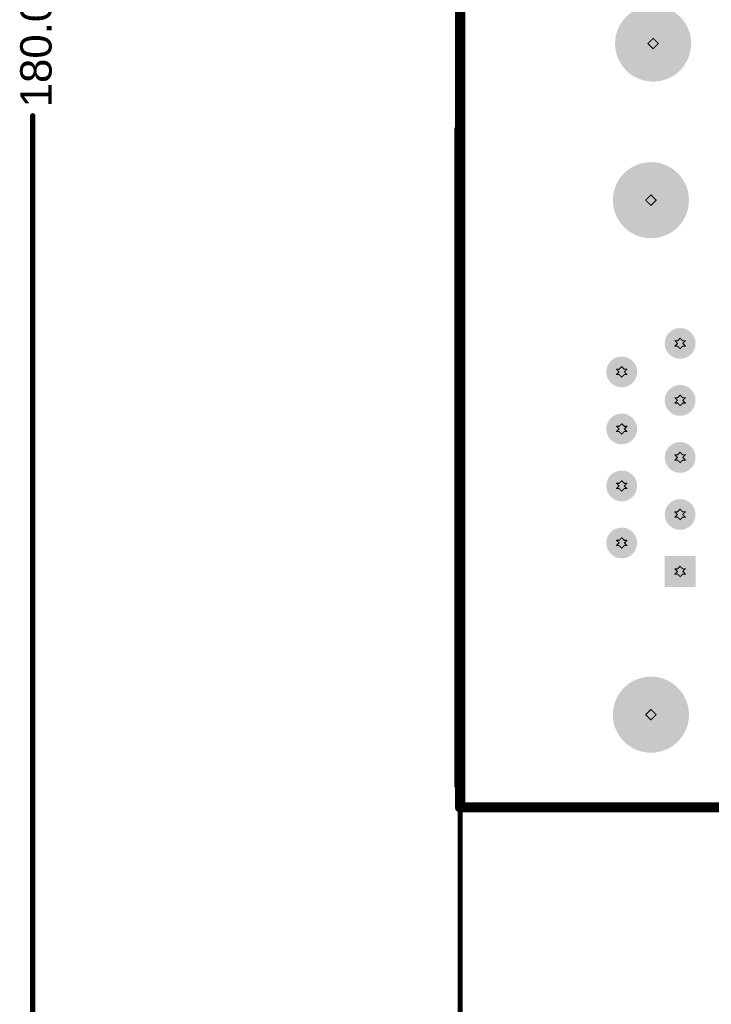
# Model space of a CAD drawing. Header units: inches. Extents: x -11.9 to 0, y -4.1 to 7.1.
# Tile 3 of 54: x -11.9 to -10.5, y 1.6 to 3.5. Entities that reach past the tile are written whole.
import ezdxf

# ---------------------------------------------------------------- set-up
doc = ezdxf.new("R2010")
doc.units = ezdxf.units.IN
doc.header["$MEASUREMENT"] = 0
for name, color, linetype in [('DrillDrawing', 1, 'Continuous'), ('Mechanical1', 6, 'Continuous'), ('Mechanical2', 216, 'Continuous'), ('MultiLayer', 9, 'Continuous'), ('PadHoleLayer', 156, 'Continuous')]:
    doc.layers.add(name, color=color, linetype=linetype)
doc.styles.add('Arial', font='txt', dxfattribs={"height": 0.2})

# ---------------------------------------------------------------- blocks, each defined once
blk = doc.blocks.new('W_____618009231121_438')
at = {"layer": 'MultiLayer'}
h = blk.add_hatch(color=9, dxfattribs=at)
edge = h.paths.add_edge_path()
edge.add_arc((-0.374, 0.4921), 0.0728, 0, 360)
blk.add_hatch(color=9, dxfattribs=at).paths.add_polyline_path([(-0.4594, 0.1886), (-0.4594, 0.2476), (-0.4004, 0.2476), (-0.4004, 0.1886)])
h = blk.add_hatch(color=9, dxfattribs=at)
edge = h.paths.add_edge_path()
edge.add_arc((-0.3181, 0.1636), 0.0295, 0, 360)
h = blk.add_hatch(color=9, dxfattribs=at)
edge = h.paths.add_edge_path()
edge.add_arc((-0.4299, 0.1091), 0.0295, 0, 360)
h = blk.add_hatch(color=9, dxfattribs=at)
edge = h.paths.add_edge_path()
edge.add_arc((-0.3181, 0.0545), 0.0295, 0, 360)
h = blk.add_hatch(color=9, dxfattribs=at)
edge = h.paths.add_edge_path()
edge.add_arc((-0.4299, 0), 0.0295, 0, 360)
h = blk.add_hatch(color=9, dxfattribs=at)
edge = h.paths.add_edge_path()
edge.add_arc((-0.3181, -0.0545), 0.0295, 0, 360)
h = blk.add_hatch(color=9, dxfattribs=at)
edge = h.paths.add_edge_path()
edge.add_arc((-0.4299, -0.1091), 0.0295, 0, 360)
h = blk.add_hatch(color=9, dxfattribs=at)
edge = h.paths.add_edge_path()
edge.add_arc((-0.3181, -0.1636), 0.0295, 0, 360)
h = blk.add_hatch(color=9, dxfattribs=at)
edge = h.paths.add_edge_path()
edge.add_arc((-0.4299, -0.2181), 0.0295, 0, 360)
h = blk.add_hatch(color=9, dxfattribs=at)
edge = h.paths.add_edge_path()
edge.add_arc((-0.374, -0.4921), 0.0728, 0, 360)
at = {"layer": 'PadHoleLayer'}
h = blk.add_hatch(color=156, dxfattribs=at)
edge = h.paths.add_edge_path()
edge.add_arc((-0.374, 0.4921), 0.063, 0, 360)
h = blk.add_hatch(color=156, dxfattribs=at)
edge = h.paths.add_edge_path()
edge.add_arc((-0.4299, 0.2181), 0.0197, 0, 360)
h = blk.add_hatch(color=156, dxfattribs=at)
edge = h.paths.add_edge_path()
edge.add_arc((-0.3181, 0.1636), 0.0197, 0, 360)
h = blk.add_hatch(color=156, dxfattribs=at)
edge = h.paths.add_edge_path()
edge.add_arc((-0.4299, 0.1091), 0.0197, 0, 360)
h = blk.add_hatch(color=156, dxfattribs=at)
edge = h.paths.add_edge_path()
edge.add_arc((-0.3181, 0.0545), 0.0197, 0, 360)
h = blk.add_hatch(color=156, dxfattribs=at)
edge = h.paths.add_edge_path()
edge.add_arc((-0.4299, 0), 0.0197, 0, 360)
h = blk.add_hatch(color=156, dxfattribs=at)
edge = h.paths.add_edge_path()
edge.add_arc((-0.3181, -0.0545), 0.0197, 0, 360)
h = blk.add_hatch(color=156, dxfattribs=at)
edge = h.paths.add_edge_path()
edge.add_arc((-0.4299, -0.1091), 0.0197, 0, 360)
h = blk.add_hatch(color=156, dxfattribs=at)
edge = h.paths.add_edge_path()
edge.add_arc((-0.3181, -0.1636), 0.0197, 0, 360)
h = blk.add_hatch(color=156, dxfattribs=at)
edge = h.paths.add_edge_path()
edge.add_arc((-0.4299, -0.2181), 0.0197, 0, 360)
h = blk.add_hatch(color=156, dxfattribs=at)
edge = h.paths.add_edge_path()
edge.add_arc((-0.374, -0.4921), 0.063, 0, 360)
at = {"layer": 'Mechanical1', "const_width": 0.00394}
blk.add_lwpolyline([(0, 0.6299), (0, -0.6299)], dxfattribs=at)
at = {"layer": 'Mechanical1', "const_width": 0.00197}
for points in [[(-0.001, 0.6299, 1), (0.001, 0.6299, 1)], [(-0.001, -0.6299, 1), (0.001, -0.6299, 1)]]:
    blk.add_lwpolyline(points, format="xyb", close=True, dxfattribs=at)
blk = doc.blocks.new('W_____618009231121_440')
at = {"layer": 'MultiLayer'}
h = blk.add_hatch(color=9, dxfattribs=at)
edge = h.paths.add_edge_path()
edge.add_arc((-0.374, 0.4921), 0.0728, 0, 360)
blk.add_hatch(color=9, dxfattribs=at).paths.add_polyline_path([(-0.4594, 0.1886), (-0.4594, 0.2476), (-0.4004, 0.2476), (-0.4004, 0.1886)])
h = blk.add_hatch(color=9, dxfattribs=at)
edge = h.paths.add_edge_path()
edge.add_arc((-0.3181, 0.1636), 0.0295, 0, 360)
h = blk.add_hatch(color=9, dxfattribs=at)
edge = h.paths.add_edge_path()
edge.add_arc((-0.4299, 0.1091), 0.0295, 0, 360)
h = blk.add_hatch(color=9, dxfattribs=at)
edge = h.paths.add_edge_path()
edge.add_arc((-0.3181, 0.0545), 0.0295, 0, 360)
h = blk.add_hatch(color=9, dxfattribs=at)
edge = h.paths.add_edge_path()
edge.add_arc((-0.4299, 0), 0.0295, 0, 360)
h = blk.add_hatch(color=9, dxfattribs=at)
edge = h.paths.add_edge_path()
edge.add_arc((-0.3181, -0.0545), 0.0295, 0, 360)
h = blk.add_hatch(color=9, dxfattribs=at)
edge = h.paths.add_edge_path()
edge.add_arc((-0.4299, -0.1091), 0.0295, 0, 360)
h = blk.add_hatch(color=9, dxfattribs=at)
edge = h.paths.add_edge_path()
edge.add_arc((-0.3181, -0.1636), 0.0295, 0, 360)
h = blk.add_hatch(color=9, dxfattribs=at)
edge = h.paths.add_edge_path()
edge.add_arc((-0.4299, -0.2181), 0.0295, 0, 360)
h = blk.add_hatch(color=9, dxfattribs=at)
edge = h.paths.add_edge_path()
edge.add_arc((-0.374, -0.4921), 0.0728, 0, 360)
at = {"layer": 'PadHoleLayer'}
h = blk.add_hatch(color=156, dxfattribs=at)
edge = h.paths.add_edge_path()
edge.add_arc((-0.374, 0.4921), 0.063, 0, 360)
h = blk.add_hatch(color=156, dxfattribs=at)
edge = h.paths.add_edge_path()
edge.add_arc((-0.4299, 0.2181), 0.0197, 0, 360)
h = blk.add_hatch(color=156, dxfattribs=at)
edge = h.paths.add_edge_path()
edge.add_arc((-0.3181, 0.1636), 0.0197, 0, 360)
h = blk.add_hatch(color=156, dxfattribs=at)
edge = h.paths.add_edge_path()
edge.add_arc((-0.4299, 0.1091), 0.0197, 0, 360)
h = blk.add_hatch(color=156, dxfattribs=at)
edge = h.paths.add_edge_path()
edge.add_arc((-0.3181, 0.0545), 0.0197, 0, 360)
h = blk.add_hatch(color=156, dxfattribs=at)
edge = h.paths.add_edge_path()
edge.add_arc((-0.4299, 0), 0.0197, 0, 360)
h = blk.add_hatch(color=156, dxfattribs=at)
edge = h.paths.add_edge_path()
edge.add_arc((-0.3181, -0.0545), 0.0197, 0, 360)
h = blk.add_hatch(color=156, dxfattribs=at)
edge = h.paths.add_edge_path()
edge.add_arc((-0.4299, -0.1091), 0.0197, 0, 360)
h = blk.add_hatch(color=156, dxfattribs=at)
edge = h.paths.add_edge_path()
edge.add_arc((-0.3181, -0.1636), 0.0197, 0, 360)
h = blk.add_hatch(color=156, dxfattribs=at)
edge = h.paths.add_edge_path()
edge.add_arc((-0.4299, -0.2181), 0.0197, 0, 360)
h = blk.add_hatch(color=156, dxfattribs=at)
edge = h.paths.add_edge_path()
edge.add_arc((-0.374, -0.4921), 0.063, 0, 360)
at = {"layer": 'Mechanical1', "const_width": 0.00394}
blk.add_lwpolyline([(0, 0.6299), (0, -0.6299)], dxfattribs=at)
at = {"layer": 'Mechanical1', "const_width": 0.00197}
for points in [[(-0.001, 0.6299, 1), (0.001, 0.6299, 1)], [(-0.001, -0.6299, 1), (0.001, -0.6299, 1)]]:
    blk.add_lwpolyline(points, format="xyb", close=True, dxfattribs=at)

msp = doc.modelspace()

# ---------------------------------------------------------------- linework, layer by layer
at = {"layer": 'DrillDrawing', "const_width": 0.002}
for points in [[(-10.6564, 3.4295), (-10.6464, 3.4395)], [(-10.6564, 3.4295), (-10.6464, 3.4195)], [(-10.6464, 3.4395), (-10.6364, 3.4295)], [(-10.6464, 3.4195), (-10.6364, 3.4295)], [(-10.6606, 3.1299), (-10.6506, 3.1399)], [(-10.6606, 3.1299), (-10.6506, 3.1199)], [(-10.6506, 3.1399), (-10.6406, 3.1299)], [(-10.6506, 3.1199), (-10.6406, 3.1299)], [(-10.5997, 2.8609), (-10.5947, 2.8659)], [(-10.5947, 2.8659), (-10.5897, 2.8609)], [(-10.6047, 2.8609), (-10.5997, 2.8559)], [(-10.6047, 2.8609), (-10.5997, 2.8609)], [(-10.6047, 2.8509), (-10.5997, 2.8559)], [(-10.6047, 2.8509), (-10.5997, 2.8509)], [(-10.5997, 2.8509), (-10.5947, 2.8459)], [(-10.5947, 2.8459), (-10.5897, 2.8509)], [(-10.5897, 2.8609), (-10.5847, 2.8609)], [(-10.5897, 2.8559), (-10.5847, 2.8609)], [(-10.5897, 2.8559), (-10.5847, 2.8509)], [(-10.5897, 2.8509), (-10.5847, 2.8509)], [(-10.7165, 2.8064), (-10.7115, 2.8014)], [(-10.7165, 2.8064), (-10.7115, 2.8064)], [(-10.7115, 2.8064), (-10.7065, 2.8114)], [(-10.7065, 2.8114), (-10.7015, 2.8064)], [(-10.7015, 2.8064), (-10.6965, 2.8064)], [(-10.7015, 2.8014), (-10.6965, 2.8064)], [(-10.7165, 2.7964), (-10.7115, 2.8014)], [(-10.7165, 2.7964), (-10.7115, 2.7964)], [(-10.7115, 2.7964), (-10.7065, 2.7914)], [(-10.7065, 2.7914), (-10.7015, 2.7964)], [(-10.7015, 2.8014), (-10.6965, 2.7964)], [(-10.7015, 2.7964), (-10.6965, 2.7964)], [(-10.6047, 2.7519), (-10.5997, 2.7469)], [(-10.6047, 2.7519), (-10.5997, 2.7519)], [(-10.5997, 2.7519), (-10.5947, 2.7569)], [(-10.5947, 2.7569), (-10.5897, 2.7519)], [(-10.5897, 2.7519), (-10.5847, 2.7519)], [(-10.5897, 2.7469), (-10.5847, 2.7519)], [(-10.6047, 2.7419), (-10.5997, 2.7469)], [(-10.6047, 2.7419), (-10.5997, 2.7419)], [(-10.5997, 2.7419), (-10.5947, 2.7369)], [(-10.5947, 2.7369), (-10.5897, 2.7419)], [(-10.5897, 2.7469), (-10.5847, 2.7419)], [(-10.5897, 2.7419), (-10.5847, 2.7419)], [(-10.7165, 2.6973), (-10.7115, 2.6923)], [(-10.7165, 2.6973), (-10.7115, 2.6973)], [(-10.7115, 2.6973), (-10.7065, 2.7023)], [(-10.7065, 2.7023), (-10.7015, 2.6973)], [(-10.7015, 2.6973), (-10.6965, 2.6973)], [(-10.7015, 2.6923), (-10.6965, 2.6973)], [(-10.7165, 2.6873), (-10.7115, 2.6923)], [(-10.7165, 2.6873), (-10.7115, 2.6873)], [(-10.7115, 2.6873), (-10.7065, 2.6823)], [(-10.7065, 2.6823), (-10.7015, 2.6873)], [(-10.7015, 2.6923), (-10.6965, 2.6873)], [(-10.7015, 2.6873), (-10.6965, 2.6873)], [(-10.6047, 2.6428), (-10.5997, 2.6378)], [(-10.6047, 2.6428), (-10.5997, 2.6428)], [(-10.6047, 2.6328), (-10.5997, 2.6378)], [(-10.5997, 2.6428), (-10.5947, 2.6478)], [(-10.5947, 2.6478), (-10.5897, 2.6428)], [(-10.5897, 2.6428), (-10.5847, 2.6428)], [(-10.5897, 2.6378), (-10.5847, 2.6428)], [(-10.5897, 2.6378), (-10.5847, 2.6328)], [(-10.6047, 2.6328), (-10.5997, 2.6328)], [(-10.5997, 2.6328), (-10.5947, 2.6278)], [(-10.5947, 2.6278), (-10.5897, 2.6328)], [(-10.5897, 2.6328), (-10.5847, 2.6328)], [(-10.7165, 2.5883), (-10.7115, 2.5833)], [(-10.7165, 2.5883), (-10.7115, 2.5883)], [(-10.7165, 2.5783), (-10.7115, 2.5833)], [(-10.7115, 2.5883), (-10.7065, 2.5933)], [(-10.7065, 2.5933), (-10.7015, 2.5883)], [(-10.7015, 2.5883), (-10.6965, 2.5883)], [(-10.7015, 2.5833), (-10.6965, 2.5883)], [(-10.7015, 2.5833), (-10.6965, 2.5783)], [(-10.7165, 2.5783), (-10.7115, 2.5783)], [(-10.7115, 2.5783), (-10.7065, 2.5733)], [(-10.7065, 2.5733), (-10.7015, 2.5783)], [(-10.7015, 2.5783), (-10.6965, 2.5783)], [(-10.6047, 2.5337), (-10.5997, 2.5287)], [(-10.6047, 2.5337), (-10.5997, 2.5337)], [(-10.6047, 2.5237), (-10.5997, 2.5287)], [(-10.6047, 2.5237), (-10.5997, 2.5237)], [(-10.5997, 2.5337), (-10.5947, 2.5387)], [(-10.5997, 2.5237), (-10.5947, 2.5187)], [(-10.5947, 2.5387), (-10.5897, 2.5337)], [(-10.5947, 2.5187), (-10.5897, 2.5237)], [(-10.5897, 2.5337), (-10.5847, 2.5337)], [(-10.5897, 2.5287), (-10.5847, 2.5337)], [(-10.5897, 2.5287), (-10.5847, 2.5237)], [(-10.5897, 2.5237), (-10.5847, 2.5237)], [(-10.7165, 2.4792), (-10.7115, 2.4742)], [(-10.7165, 2.4792), (-10.7115, 2.4792)], [(-10.7165, 2.4692), (-10.7115, 2.4742)], [(-10.7165, 2.4692), (-10.7115, 2.4692)], [(-10.7115, 2.4792), (-10.7065, 2.4842)], [(-10.7115, 2.4692), (-10.7065, 2.4642)], [(-10.7065, 2.4842), (-10.7015, 2.4792)], [(-10.7065, 2.4642), (-10.7015, 2.4692)], [(-10.7015, 2.4792), (-10.6965, 2.4792)], [(-10.7015, 2.4742), (-10.6965, 2.4792)], [(-10.7015, 2.4742), (-10.6965, 2.4692)], [(-10.7015, 2.4692), (-10.6965, 2.4692)], [(-10.5997, 2.4247), (-10.5947, 2.4297)], [(-10.5947, 2.4297), (-10.5897, 2.4247)], [(-10.6047, 2.4247), (-10.5997, 2.4197)], [(-10.6047, 2.4247), (-10.5997, 2.4247)], [(-10.6047, 2.4147), (-10.5997, 2.4197)], [(-10.6047, 2.4147), (-10.5997, 2.4147)], [(-10.5997, 2.4147), (-10.5947, 2.4097)], [(-10.5947, 2.4097), (-10.5897, 2.4147)], [(-10.5897, 2.4247), (-10.5847, 2.4247)], [(-10.5897, 2.4197), (-10.5847, 2.4247)], [(-10.5897, 2.4197), (-10.5847, 2.4147)], [(-10.5897, 2.4147), (-10.5847, 2.4147)], [(-10.6606, 2.1457), (-10.6506, 2.1557)], [(-10.6506, 2.1557), (-10.6406, 2.1457)], [(-10.6606, 2.1457), (-10.6506, 2.1357)], [(-10.6506, 2.1357), (-10.6406, 2.1457)]]:
    msp.add_lwpolyline(points, dxfattribs=at)
at = {"layer": 'DrillDrawing', "const_width": 0.001}
for points in [[(-10.6569, 3.4295, 1), (-10.6559, 3.4295, 1)], [(-10.6569, 3.4295, 1), (-10.6559, 3.4295, 1)], [(-10.6469, 3.4395, 1), (-10.6459, 3.4395, 1)], [(-10.6469, 3.4395, 1), (-10.6459, 3.4395, 1)], [(-10.6369, 3.4295, 1), (-10.6359, 3.4295, 1)], [(-10.6369, 3.4295, 1), (-10.6359, 3.4295, 1)], [(-10.6469, 3.4195, 1), (-10.6459, 3.4195, 1)], [(-10.6469, 3.4195, 1), (-10.6459, 3.4195, 1)], [(-10.6611, 3.1299, 1), (-10.6601, 3.1299, 1)], [(-10.6611, 3.1299, 1), (-10.6601, 3.1299, 1)], [(-10.6511, 3.1399, 1), (-10.6501, 3.1399, 1)], [(-10.6511, 3.1399, 1), (-10.6501, 3.1399, 1)], [(-10.6411, 3.1299, 1), (-10.6401, 3.1299, 1)], [(-10.6411, 3.1299, 1), (-10.6401, 3.1299, 1)], [(-10.6511, 3.1199, 1), (-10.6501, 3.1199, 1)], [(-10.6511, 3.1199, 1), (-10.6501, 3.1199, 1)], [(-10.5952, 2.8659, 1), (-10.5942, 2.8659, 1)], [(-10.5952, 2.8659, 1), (-10.5942, 2.8659, 1)], [(-10.6052, 2.8609, 1), (-10.6042, 2.8609, 1)], [(-10.6052, 2.8609, 1), (-10.6042, 2.8609, 1)], [(-10.6052, 2.8509, 1), (-10.6042, 2.8509, 1)], [(-10.6052, 2.8509, 1), (-10.6042, 2.8509, 1)], [(-10.6002, 2.8609, 1), (-10.5992, 2.8609, 1)], [(-10.6002, 2.8609, 1), (-10.5992, 2.8609, 1)], [(-10.6002, 2.8559, 1), (-10.5992, 2.8559, 1)], [(-10.6002, 2.8559, 1), (-10.5992, 2.8559, 1)], [(-10.6002, 2.8509, 1), (-10.5992, 2.8509, 1)], [(-10.6002, 2.8509, 1), (-10.5992, 2.8509, 1)], [(-10.5952, 2.8459, 1), (-10.5942, 2.8459, 1)], [(-10.5952, 2.8459, 1), (-10.5942, 2.8459, 1)], [(-10.5902, 2.8609, 1), (-10.5892, 2.8609, 1)], [(-10.5902, 2.8609, 1), (-10.5892, 2.8609, 1)], [(-10.5902, 2.8559, 1), (-10.5892, 2.8559, 1)], [(-10.5902, 2.8559, 1), (-10.5892, 2.8559, 1)], [(-10.5902, 2.8509, 1), (-10.5892, 2.8509, 1)], [(-10.5902, 2.8509, 1), (-10.5892, 2.8509, 1)], [(-10.5852, 2.8609, 1), (-10.5842, 2.8609, 1)], [(-10.5852, 2.8609, 1), (-10.5842, 2.8609, 1)], [(-10.5852, 2.8509, 1), (-10.5842, 2.8509, 1)], [(-10.5852, 2.8509, 1), (-10.5842, 2.8509, 1)], [(-10.717, 2.8064, 1), (-10.716, 2.8064, 1)], [(-10.717, 2.8064, 1), (-10.716, 2.8064, 1)], [(-10.712, 2.8064, 1), (-10.711, 2.8064, 1)], [(-10.712, 2.8064, 1), (-10.711, 2.8064, 1)], [(-10.707, 2.8114, 1), (-10.706, 2.8114, 1)], [(-10.707, 2.8114, 1), (-10.706, 2.8114, 1)], [(-10.702, 2.8064, 1), (-10.701, 2.8064, 1)], [(-10.702, 2.8064, 1), (-10.701, 2.8064, 1)], [(-10.697, 2.8064, 1), (-10.696, 2.8064, 1)], [(-10.697, 2.8064, 1), (-10.696, 2.8064, 1)], [(-10.717, 2.7964, 1), (-10.716, 2.7964, 1)], [(-10.717, 2.7964, 1), (-10.716, 2.7964, 1)], [(-10.712, 2.8014, 1), (-10.711, 2.8014, 1)], [(-10.712, 2.8014, 1), (-10.711, 2.8014, 1)], [(-10.712, 2.7964, 1), (-10.711, 2.7964, 1)], [(-10.712, 2.7964, 1), (-10.711, 2.7964, 1)], [(-10.707, 2.7914, 1), (-10.706, 2.7914, 1)], [(-10.707, 2.7914, 1), (-10.706, 2.7914, 1)], [(-10.702, 2.8014, 1), (-10.701, 2.8014, 1)], [(-10.702, 2.8014, 1), (-10.701, 2.8014, 1)], [(-10.702, 2.7964, 1), (-10.701, 2.7964, 1)], [(-10.702, 2.7964, 1), (-10.701, 2.7964, 1)], [(-10.697, 2.7964, 1), (-10.696, 2.7964, 1)], [(-10.697, 2.7964, 1), (-10.696, 2.7964, 1)], [(-10.6052, 2.7519, 1), (-10.6042, 2.7519, 1)], [(-10.6052, 2.7519, 1), (-10.6042, 2.7519, 1)], [(-10.6002, 2.7519, 1), (-10.5992, 2.7519, 1)], [(-10.6002, 2.7519, 1), (-10.5992, 2.7519, 1)], [(-10.5952, 2.7569, 1), (-10.5942, 2.7569, 1)], [(-10.5952, 2.7569, 1), (-10.5942, 2.7569, 1)], [(-10.5902, 2.7519, 1), (-10.5892, 2.7519, 1)], [(-10.5902, 2.7519, 1), (-10.5892, 2.7519, 1)], [(-10.5852, 2.7519, 1), (-10.5842, 2.7519, 1)], [(-10.5852, 2.7519, 1), (-10.5842, 2.7519, 1)], [(-10.6052, 2.7419, 1), (-10.6042, 2.7419, 1)], [(-10.6052, 2.7419, 1), (-10.6042, 2.7419, 1)], [(-10.6002, 2.7469, 1), (-10.5992, 2.7469, 1)], [(-10.6002, 2.7469, 1), (-10.5992, 2.7469, 1)], [(-10.6002, 2.7419, 1), (-10.5992, 2.7419, 1)], [(-10.6002, 2.7419, 1), (-10.5992, 2.7419, 1)], [(-10.5952, 2.7369, 1), (-10.5942, 2.7369, 1)], [(-10.5952, 2.7369, 1), (-10.5942, 2.7369, 1)], [(-10.5902, 2.7469, 1), (-10.5892, 2.7469, 1)], [(-10.5902, 2.7469, 1), (-10.5892, 2.7469, 1)], [(-10.5902, 2.7419, 1), (-10.5892, 2.7419, 1)], [(-10.5902, 2.7419, 1), (-10.5892, 2.7419, 1)], [(-10.5852, 2.7419, 1), (-10.5842, 2.7419, 1)], [(-10.5852, 2.7419, 1), (-10.5842, 2.7419, 1)], [(-10.717, 2.6973, 1), (-10.716, 2.6973, 1)], [(-10.717, 2.6973, 1), (-10.716, 2.6973, 1)], [(-10.712, 2.6973, 1), (-10.711, 2.6973, 1)], [(-10.712, 2.6973, 1), (-10.711, 2.6973, 1)], [(-10.707, 2.7023, 1), (-10.706, 2.7023, 1)], [(-10.707, 2.7023, 1), (-10.706, 2.7023, 1)], [(-10.702, 2.6973, 1), (-10.701, 2.6973, 1)], [(-10.702, 2.6973, 1), (-10.701, 2.6973, 1)], [(-10.697, 2.6973, 1), (-10.696, 2.6973, 1)], [(-10.697, 2.6973, 1), (-10.696, 2.6973, 1)], [(-10.717, 2.6873, 1), (-10.716, 2.6873, 1)], [(-10.717, 2.6873, 1), (-10.716, 2.6873, 1)], [(-10.712, 2.6923, 1), (-10.711, 2.6923, 1)], [(-10.712, 2.6923, 1), (-10.711, 2.6923, 1)], [(-10.712, 2.6873, 1), (-10.711, 2.6873, 1)], [(-10.712, 2.6873, 1), (-10.711, 2.6873, 1)], [(-10.707, 2.6823, 1), (-10.706, 2.6823, 1)], [(-10.707, 2.6823, 1), (-10.706, 2.6823, 1)], [(-10.702, 2.6923, 1), (-10.701, 2.6923, 1)], [(-10.702, 2.6923, 1), (-10.701, 2.6923, 1)], [(-10.702, 2.6873, 1), (-10.701, 2.6873, 1)], [(-10.702, 2.6873, 1), (-10.701, 2.6873, 1)], [(-10.697, 2.6873, 1), (-10.696, 2.6873, 1)], [(-10.697, 2.6873, 1), (-10.696, 2.6873, 1)], [(-10.6052, 2.6428, 1), (-10.6042, 2.6428, 1)], [(-10.6052, 2.6428, 1), (-10.6042, 2.6428, 1)], [(-10.6002, 2.6428, 1), (-10.5992, 2.6428, 1)], [(-10.6002, 2.6428, 1), (-10.5992, 2.6428, 1)], [(-10.6002, 2.6378, 1), (-10.5992, 2.6378, 1)], [(-10.6002, 2.6378, 1), (-10.5992, 2.6378, 1)], [(-10.5952, 2.6478, 1), (-10.5942, 2.6478, 1)], [(-10.5952, 2.6478, 1), (-10.5942, 2.6478, 1)], [(-10.5902, 2.6428, 1), (-10.5892, 2.6428, 1)], [(-10.5902, 2.6428, 1), (-10.5892, 2.6428, 1)], [(-10.5902, 2.6378, 1), (-10.5892, 2.6378, 1)], [(-10.5902, 2.6378, 1), (-10.5892, 2.6378, 1)], [(-10.5852, 2.6428, 1), (-10.5842, 2.6428, 1)], [(-10.5852, 2.6428, 1), (-10.5842, 2.6428, 1)], [(-10.6052, 2.6328, 1), (-10.6042, 2.6328, 1)], [(-10.6052, 2.6328, 1), (-10.6042, 2.6328, 1)], [(-10.6002, 2.6328, 1), (-10.5992, 2.6328, 1)], [(-10.6002, 2.6328, 1), (-10.5992, 2.6328, 1)], [(-10.5952, 2.6278, 1), (-10.5942, 2.6278, 1)], [(-10.5952, 2.6278, 1), (-10.5942, 2.6278, 1)], [(-10.5902, 2.6328, 1), (-10.5892, 2.6328, 1)], [(-10.5902, 2.6328, 1), (-10.5892, 2.6328, 1)], [(-10.5852, 2.6328, 1), (-10.5842, 2.6328, 1)], [(-10.5852, 2.6328, 1), (-10.5842, 2.6328, 1)], [(-10.717, 2.5883, 1), (-10.716, 2.5883, 1)], [(-10.717, 2.5883, 1), (-10.716, 2.5883, 1)], [(-10.712, 2.5883, 1), (-10.711, 2.5883, 1)], [(-10.712, 2.5883, 1), (-10.711, 2.5883, 1)], [(-10.712, 2.5833, 1), (-10.711, 2.5833, 1)], [(-10.712, 2.5833, 1), (-10.711, 2.5833, 1)], [(-10.707, 2.5933, 1), (-10.706, 2.5933, 1)], [(-10.707, 2.5933, 1), (-10.706, 2.5933, 1)], [(-10.702, 2.5883, 1), (-10.701, 2.5883, 1)], [(-10.702, 2.5883, 1), (-10.701, 2.5883, 1)], [(-10.702, 2.5833, 1), (-10.701, 2.5833, 1)], [(-10.702, 2.5833, 1), (-10.701, 2.5833, 1)], [(-10.697, 2.5883, 1), (-10.696, 2.5883, 1)], [(-10.697, 2.5883, 1), (-10.696, 2.5883, 1)], [(-10.717, 2.5783, 1), (-10.716, 2.5783, 1)], [(-10.717, 2.5783, 1), (-10.716, 2.5783, 1)], [(-10.712, 2.5783, 1), (-10.711, 2.5783, 1)], [(-10.712, 2.5783, 1), (-10.711, 2.5783, 1)], [(-10.707, 2.5733, 1), (-10.706, 2.5733, 1)], [(-10.707, 2.5733, 1), (-10.706, 2.5733, 1)], [(-10.702, 2.5783, 1), (-10.701, 2.5783, 1)], [(-10.702, 2.5783, 1), (-10.701, 2.5783, 1)], [(-10.697, 2.5783, 1), (-10.696, 2.5783, 1)], [(-10.697, 2.5783, 1), (-10.696, 2.5783, 1)], [(-10.6052, 2.5337, 1), (-10.6042, 2.5337, 1)], [(-10.6052, 2.5337, 1), (-10.6042, 2.5337, 1)], [(-10.6052, 2.5237, 1), (-10.6042, 2.5237, 1)], [(-10.6052, 2.5237, 1), (-10.6042, 2.5237, 1)], [(-10.6002, 2.5337, 1), (-10.5992, 2.5337, 1)], [(-10.6002, 2.5337, 1), (-10.5992, 2.5337, 1)], [(-10.6002, 2.5287, 1), (-10.5992, 2.5287, 1)], [(-10.6002, 2.5287, 1), (-10.5992, 2.5287, 1)], [(-10.6002, 2.5237, 1), (-10.5992, 2.5237, 1)], [(-10.6002, 2.5237, 1), (-10.5992, 2.5237, 1)], [(-10.5952, 2.5387, 1), (-10.5942, 2.5387, 1)], [(-10.5952, 2.5387, 1), (-10.5942, 2.5387, 1)], [(-10.5902, 2.5337, 1), (-10.5892, 2.5337, 1)], [(-10.5902, 2.5337, 1), (-10.5892, 2.5337, 1)], [(-10.5902, 2.5287, 1), (-10.5892, 2.5287, 1)], [(-10.5902, 2.5287, 1), (-10.5892, 2.5287, 1)], [(-10.5902, 2.5237, 1), (-10.5892, 2.5237, 1)], [(-10.5902, 2.5237, 1), (-10.5892, 2.5237, 1)], [(-10.5852, 2.5337, 1), (-10.5842, 2.5337, 1)], [(-10.5852, 2.5337, 1), (-10.5842, 2.5337, 1)], [(-10.5852, 2.5237, 1), (-10.5842, 2.5237, 1)], [(-10.5852, 2.5237, 1), (-10.5842, 2.5237, 1)], [(-10.5952, 2.5187, 1), (-10.5942, 2.5187, 1)], [(-10.5952, 2.5187, 1), (-10.5942, 2.5187, 1)], [(-10.717, 2.4792, 1), (-10.716, 2.4792, 1)], [(-10.717, 2.4792, 1), (-10.716, 2.4792, 1)], [(-10.717, 2.4692, 1), (-10.716, 2.4692, 1)], [(-10.717, 2.4692, 1), (-10.716, 2.4692, 1)], [(-10.712, 2.4792, 1), (-10.711, 2.4792, 1)], [(-10.712, 2.4792, 1), (-10.711, 2.4792, 1)], [(-10.712, 2.4742, 1), (-10.711, 2.4742, 1)], [(-10.712, 2.4742, 1), (-10.711, 2.4742, 1)], [(-10.712, 2.4692, 1), (-10.711, 2.4692, 1)], [(-10.712, 2.4692, 1), (-10.711, 2.4692, 1)], [(-10.707, 2.4842, 1), (-10.706, 2.4842, 1)], [(-10.707, 2.4842, 1), (-10.706, 2.4842, 1)], [(-10.702, 2.4792, 1), (-10.701, 2.4792, 1)], [(-10.702, 2.4792, 1), (-10.701, 2.4792, 1)], [(-10.702, 2.4742, 1), (-10.701, 2.4742, 1)], [(-10.702, 2.4742, 1), (-10.701, 2.4742, 1)], [(-10.702, 2.4692, 1), (-10.701, 2.4692, 1)], [(-10.702, 2.4692, 1), (-10.701, 2.4692, 1)], [(-10.697, 2.4792, 1), (-10.696, 2.4792, 1)], [(-10.697, 2.4792, 1), (-10.696, 2.4792, 1)], [(-10.697, 2.4692, 1), (-10.696, 2.4692, 1)], [(-10.697, 2.4692, 1), (-10.696, 2.4692, 1)], [(-10.707, 2.4642, 1), (-10.706, 2.4642, 1)], [(-10.707, 2.4642, 1), (-10.706, 2.4642, 1)], [(-10.5952, 2.4297, 1), (-10.5942, 2.4297, 1)], [(-10.5952, 2.4297, 1), (-10.5942, 2.4297, 1)], [(-10.6052, 2.4247, 1), (-10.6042, 2.4247, 1)], [(-10.6052, 2.4247, 1), (-10.6042, 2.4247, 1)], [(-10.6052, 2.4147, 1), (-10.6042, 2.4147, 1)], [(-10.6052, 2.4147, 1), (-10.6042, 2.4147, 1)], [(-10.6002, 2.4247, 1), (-10.5992, 2.4247, 1)], [(-10.6002, 2.4247, 1), (-10.5992, 2.4247, 1)], [(-10.6002, 2.4197, 1), (-10.5992, 2.4197, 1)], [(-10.6002, 2.4197, 1), (-10.5992, 2.4197, 1)], [(-10.6002, 2.4147, 1), (-10.5992, 2.4147, 1)], [(-10.6002, 2.4147, 1), (-10.5992, 2.4147, 1)], [(-10.5902, 2.4247, 1), (-10.5892, 2.4247, 1)], [(-10.5902, 2.4247, 1), (-10.5892, 2.4247, 1)], [(-10.5902, 2.4197, 1), (-10.5892, 2.4197, 1)], [(-10.5902, 2.4197, 1), (-10.5892, 2.4197, 1)], [(-10.5902, 2.4147, 1), (-10.5892, 2.4147, 1)], [(-10.5902, 2.4147, 1), (-10.5892, 2.4147, 1)], [(-10.5852, 2.4247, 1), (-10.5842, 2.4247, 1)], [(-10.5852, 2.4247, 1), (-10.5842, 2.4247, 1)], [(-10.5852, 2.4147, 1), (-10.5842, 2.4147, 1)], [(-10.5852, 2.4147, 1), (-10.5842, 2.4147, 1)], [(-10.5952, 2.4097, 1), (-10.5942, 2.4097, 1)], [(-10.5952, 2.4097, 1), (-10.5942, 2.4097, 1)], [(-10.6511, 2.1557, 1), (-10.6501, 2.1557, 1)], [(-10.6511, 2.1557, 1), (-10.6501, 2.1557, 1)], [(-10.6611, 2.1457, 1), (-10.6601, 2.1457, 1)], [(-10.6611, 2.1457, 1), (-10.6601, 2.1457, 1)], [(-10.6511, 2.1357, 1), (-10.6501, 2.1357, 1)], [(-10.6511, 2.1357, 1), (-10.6501, 2.1357, 1)], [(-10.6411, 2.1457, 1), (-10.6401, 2.1457, 1)], [(-10.6411, 2.1457, 1), (-10.6401, 2.1457, 1)]]:
    msp.add_lwpolyline(points, format="xyb", close=True, dxfattribs=at)
at = {"layer": 'Mechanical1', "const_width": 0.0197}
for points in [[(-11.0157, 7.0945), (-11.0157, 1.9685)], [(-11.0157, 7.0945), (-11.0157, 1.9685)], [(-11.0157, 7.0945), (-11.0157, 1.9685)], [(-11.0157, 1.9685), (-4.122, 1.9685)], [(-11.0157, 1.9685), (-4.122, 1.9685)], [(-11.0157, 1.9685), (-4.122, 1.9685)]]:
    msp.add_lwpolyline(points, dxfattribs=at)
at = {"layer": 'Mechanical1', "const_width": 0.00984}
msp.add_lwpolyline([(-11.0207, 1.9685, 1), (-11.0108, 1.9685, 1)], format="xyb", close=True, dxfattribs=at)
msp.add_lwpolyline([(-11.0207, 1.9685, 1), (-11.0108, 1.9685, 1)], format="xyb", close=True, dxfattribs=at)
msp.add_lwpolyline([(-11.0207, 1.9685, 1), (-11.0108, 1.9685, 1)], format="xyb", close=True, dxfattribs=at)
msp.add_lwpolyline([(-11.0207, 1.9685, 1), (-11.0108, 1.9685, 1)], format="xyb", close=True, dxfattribs=at)
msp.add_lwpolyline([(-11.0207, 1.9685, 1), (-11.0108, 1.9685, 1)], format="xyb", close=True, dxfattribs=at)
msp.add_lwpolyline([(-11.0207, 1.9685, 1), (-11.0108, 1.9685, 1)], format="xyb", close=True, dxfattribs=at)
at = {"layer": 'Mechanical2', "const_width": 0.01}
for points in [[(-11.0157, -0.2767), (-11.0157, 7.0746)], [(-11.8337, 0), (-11.8337, 3.2914)]]:
    msp.add_lwpolyline(points, dxfattribs=at)
at = {"layer": 'Mechanical2', "const_width": 0.005}
msp.add_lwpolyline([(-11.8362, 3.2914, 1), (-11.8312, 3.2914, 1)], format="xyb", close=True, dxfattribs=at)

# ---------------------------------------------------------------- block references
at = {"rotation": 180}
for name, p in [('W_____618009231121_438', (-11.0204, 3.9216)), ('W_____618009231121_440', (-11.0246, 2.6378))]:
    msp.add_blockref(name, p, dxfattribs=at)

# ---------------------------------------------------------------- texts
at = {"layer": 'Mechanical2', "style": 'Arial'}
msp.add_text('180.00mm', height=0.06, rotation=90, dxfattribs=at).set_placement((-11.7977, 3.3074))

doc.saveas('drawing.dxf')
